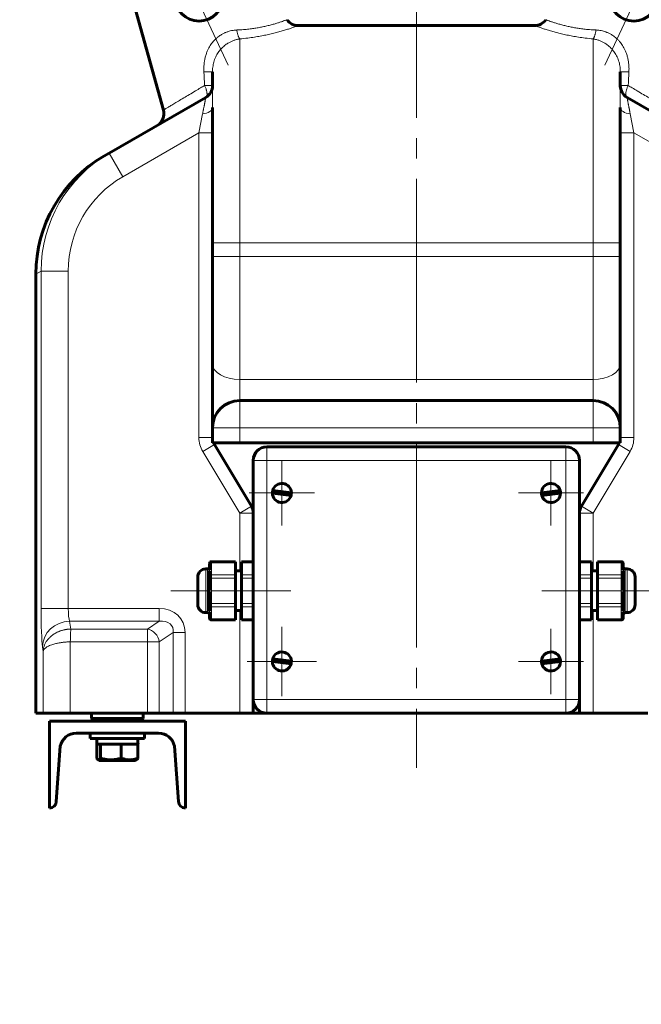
# Model space of a CAD drawing. Header units: millimetres. Extents: x 29 to 246, y -59 to 268.
# Tile 9 of 11: x 155 to 200, y 146 to 218. Entities that reach past the tile are written whole.
import ezdxf

# ---------------------------------------------------------------- set-up
doc = ezdxf.new("R2010")
doc.units = ezdxf.units.MM
for name, pattern in [('K5LT_AXLED', [19.5, 15, -1.5, 1.5, -1.5]), ('K5LT_BASIC', [0]), ('K5LT_THIN', [0])]:
    doc.linetypes.add(name, pattern=pattern)
doc.layers.add('Системный слой', color=7, linetype='Continuous')
doc.styles.add('KDIMTEXTSTYLE', font='GOST_AU.SHX', dxfattribs={"width": 0.96, "oblique": 15, "height": 5})
doc.dimstyles.new('KDIMSTYLE (0.20)', dxfattribs={"dimtxt": 5, "dimasz": 1, "dimexe": 2, "dimexo": 0, "dimgap": 1, "dimtad": 1, "dimlfac": 5, "dimtxsty": 'KDIMTEXTSTYLE', "dimsah": 1, "dimcen": 0, "dimdle": 1, "dimadec": 0, "dimazin": 0, "dimtfac": 0.667, "dimtmove": 0, "dimatfit": 3, "dimfxl": 1, "dimtvp": 1, "dimtolj": 1, "dimtzin": 0, "dimarcsym": 0})

# ---------------------------------------------------------------- blocks, each defined once
blk = doc.blocks.new('KDIMARROW_01')
at = {"layer": 'Системный слой'}
blk.add_hatch(color=0, dxfattribs=at).paths.add_polyline_path([(0, 0), (-4, 0.527), (-3.6, 0), (-4, -0.527)])
at = {"layer": 'Системный слой', "color": 0, "linetype": 'K5LT_THIN', "lineweight": 18}
for p, q in [((-3.6, 0), (-4, 0.527)), ((-4, 0.527), (0, 0)), ((0, 0), (-4, -0.527)), ((-4, -0.527), (-3.6, 0)), ((0, 0), (-1, 0))]:
    blk.add_line(p, q, dxfattribs=at)
blk = doc.blocks.new('U14')
at = {"layer": 'Системный слой', "color": 30, "linetype": 'K5LT_AXLED', "lineweight": 18, "true_color": 0xff8000}
for q in [(174.007, 185.987), (171.607, 183.587), (176.407, 183.587), (174.007, 181.187)]:
    blk.add_line((174.007, 183.587), q, dxfattribs=at)
blk = doc.blocks.new('U15')
at = {"layer": 'Системный слой', "color": 30, "linetype": 'K5LT_AXLED', "lineweight": 18, "true_color": 0xff8000}
for q in [(174.007, 173.587), (171.607, 171.187), (176.407, 171.187), (174.007, 168.787)]:
    blk.add_line((174.007, 171.187), q, dxfattribs=at)
blk = doc.blocks.new('U16')
at = {"layer": 'Системный слой', "color": 30, "linetype": 'K5LT_AXLED', "lineweight": 18, "true_color": 0xff8000}
for q in [(193.807, 173.587), (191.407, 171.187), (196.207, 171.187), (193.807, 168.787)]:
    blk.add_line((193.807, 171.187), q, dxfattribs=at)
blk = doc.blocks.new('U17')
at = {"layer": 'Системный слой', "color": 30, "linetype": 'K5LT_AXLED', "lineweight": 18, "true_color": 0xff8000}
for q in [(193.807, 185.987), (191.407, 183.587), (196.207, 183.587), (193.807, 181.187)]:
    blk.add_line((193.807, 183.587), q, dxfattribs=at)
blk = doc.blocks.new('U18')
at = {"layer": 'Системный слой', "color": 30, "linetype": 'K5LT_AXLED', "lineweight": 18, "true_color": 0xff8000}
for q in [(174.007, 173.746), (171.448, 171.187), (176.566, 171.187), (174.007, 168.628)]:
    blk.add_line((174.007, 171.187), q, dxfattribs=at)
blk = doc.blocks.new('U19')
at = {"layer": 'Системный слой', "color": 30, "linetype": 'K5LT_AXLED', "lineweight": 18, "true_color": 0xff8000}
for q in [(174.007, 185.962), (171.633, 183.587), (176.381, 183.587), (174.007, 181.213)]:
    blk.add_line((174.007, 183.587), q, dxfattribs=at)
blk = doc.blocks.new('U20')
at = {"layer": 'Системный слой', "color": 30, "linetype": 'K5LT_AXLED', "lineweight": 18, "true_color": 0xff8000}
for q in [(174.007, 185.962), (171.633, 183.587), (176.381, 183.587), (174.007, 181.213)]:
    blk.add_line((174.007, 183.587), q, dxfattribs=at)
blk = doc.blocks.new('U21')
at = {"layer": 'Системный слой', "color": 30, "linetype": 'K5LT_AXLED', "lineweight": 18, "true_color": 0xff8000}
for q in [(174.007, 173.562), (171.633, 171.187), (176.381, 171.187), (174.007, 168.813)]:
    blk.add_line((174.007, 171.187), q, dxfattribs=at)
blk = doc.blocks.new('U22')
at = {"layer": 'Системный слой', "color": 30, "linetype": 'K5LT_AXLED', "lineweight": 18, "true_color": 0xff8000}
for q in [(193.807, 185.962), (191.433, 183.587), (196.181, 183.587), (193.807, 181.213)]:
    blk.add_line((193.807, 183.587), q, dxfattribs=at)
blk = doc.blocks.new('U23')
at = {"layer": 'Системный слой', "color": 30, "linetype": 'K5LT_AXLED', "lineweight": 18, "true_color": 0xff8000}
for q in [(193.807, 185.962), (191.433, 183.587), (196.181, 183.587), (193.807, 181.213)]:
    blk.add_line((193.807, 183.587), q, dxfattribs=at)
blk = doc.blocks.new('U24')
at = {"layer": 'Системный слой', "color": 30, "linetype": 'K5LT_AXLED', "lineweight": 18, "true_color": 0xff8000}
for q in [(193.807, 173.562), (191.433, 171.187), (196.181, 171.187), (193.807, 168.813)]:
    blk.add_line((193.807, 171.187), q, dxfattribs=at)
blk = doc.blocks.new('U13')
at = {"layer": 'Системный слой', "color": 7, "linetype": 'K5LT_THIN', "lineweight": 18}
for p, q in [((172.907, 186.987), (172.907, 185.987)), ((194.907, 186.987), (194.907, 185.987)), ((171.907, 185.987), (172.907, 185.987)), ((194.907, 185.987), (172.907, 185.987)), ((172.907, 185.987), (172.907, 168.387)), ((194.907, 168.387), (194.907, 185.987)), ((195.907, 185.987), (194.907, 185.987)), ((171.907, 168.387), (172.907, 168.387)), ((172.907, 167.387), (172.907, 168.387)), ((172.907, 168.387), (194.907, 168.387)), ((195.907, 168.387), (194.907, 168.387)), ((194.907, 167.387), (194.907, 168.387))]:
    blk.add_line(p, q, dxfattribs=at)
at = {"layer": 'Системный слой', "color": 5, "linetype": 'K5LT_BASIC', "lineweight": 60, "true_color": 0x0000ff}
for p, q in [((194.907, 186.987), (172.907, 186.987)), ((171.907, 185.987), (171.907, 168.387)), ((195.907, 168.387), (195.907, 185.987)), ((173.307, 183.573), (174.682, 183.403)), ((174.707, 183.602), (173.332, 183.771)), ((193.107, 183.602), (194.482, 183.771)), ((194.507, 183.573), (193.132, 183.403)), ((171.907, 179.325), (171.907, 176.387)), ((195.907, 179.325), (195.907, 176.387)), ((171.907, 173.449), (171.907, 176.387)), ((195.907, 173.449), (195.907, 176.387)), ((173.307, 171.173), (174.682, 171.003)), ((174.707, 171.202), (173.332, 171.371)), ((193.107, 171.202), (194.482, 171.371)), ((194.507, 171.173), (193.132, 171.003)), ((171.707, 167.387), (196.107, 167.387)), ((195.907, 167.387), (171.907, 167.387)), ((172.907, 167.387), (194.907, 167.387))]:
    blk.add_line(p, q, dxfattribs=at)
for centre, radius, start, end in [((172.907, 185.987), 1, 90, 180), ((194.907, 185.987), 1, 0, 90), ((174.007, 183.587), 0.7, 82.9856, 164.77239), ((174.007, 183.587), 0.7, 1.19882, 82.9856), ((193.807, 183.587), 0.7, 97.0144, 178.80118), ((193.807, 183.587), 0.7, 15.22761, 97.0144), ((174.007, 183.587), 0.7, 164.77239, 181.19882), ((174.007, 183.587), 0.7, 181.19882, 344.77239), ((174.007, 183.587), 0.7, 344.77239, 1.19882), ((193.807, 183.587), 0.7, 178.80118, 195.22761), ((193.807, 183.587), 0.7, 195.22761, 358.80118), ((193.807, 183.587), 0.7, 358.80118, 15.22761), ((174.007, 171.187), 0.7, 82.9856, 164.77239), ((174.007, 171.187), 0.7, 1.19882, 82.9856), ((193.807, 171.187), 0.7, 97.0144, 178.80118), ((193.807, 171.187), 0.7, 15.22761, 97.0144), ((174.007, 171.187), 0.7, 164.77239, 181.19882), ((174.007, 171.187), 0.7, 181.19882, 344.77239), ((174.007, 171.187), 0.7, 344.77239, 1.19882), ((193.807, 171.187), 0.7, 178.80118, 195.22761), ((193.807, 171.187), 0.7, 195.22761, 358.80118), ((193.807, 171.187), 0.7, 358.80118, 15.22761), ((172.907, 168.387), 1, 180, 270), ((194.907, 168.387), 1, 270, 0)]:
    blk.add_arc(centre, radius, start, end, dxfattribs=at)
at = {"layer": 'Системный слой'}
for name in ['U14', 'U19', 'U20', 'U17', 'U22', 'U23', 'U18', 'U15', 'U21', 'U16', 'U24']:
    blk.add_blockref(name, (0, 0), dxfattribs=at)

msp = doc.modelspace()

# ---------------------------------------------------------------- linework, layer by layer
at = {"layer": 'Системный слой', "color": 30, "linetype": 'K5LT_AXLED', "lineweight": 18, "true_color": 0xff8000}
for p, q in [((156.2221, 244.7373), (170.049, 215.0854)), ((211.5917, 244.7373), (197.7648, 215.0854)), ((183.9069, 226.21), (183.9069, 163.3653)), ((165.8409, 176.3873), (174.6713, 176.3873)), ((201.973, 176.3873), (193.1426, 176.3873))]:
    msp.add_line(p, q, dxfattribs=at)
at = {"layer": 'Системный слой', "color": 5, "linetype": 'K5LT_BASIC', "lineweight": 60, "true_color": 0x0000ff}
for p, q in [((165.298, 211.7712), (162.6294, 221.3284)), ((175.2154, 217.9873), (192.5984, 217.9873)), ((168.9069, 213.464), (168.9069, 214.5824)), ((198.9069, 213.464), (198.9069, 214.5824)), ((168.9069, 213.464), (168.9069, 213.5646)), ((161.3032, 208.5973), (168.4069, 212.6986)), ((206.5106, 208.5973), (199.4069, 212.6986)), ((168.9069, 201.9873), (168.9069, 211.9483)), ((198.9069, 201.9873), (198.9069, 211.9483)), ((198.9069, 210.1005), (198.9069, 211.9483)), ((160.9207, 208.3764), (161.3032, 208.5973)), ((168.9069, 200.9873), (168.9069, 201.9873)), ((198.9069, 200.9873), (198.9069, 201.9873)), ((168.9069, 200.9873), (168.9069, 193.0814)), ((198.9069, 200.9873), (198.9069, 193.0814)), ((155.9069, 167.3873), (155.9069, 199.7003)), ((168.9069, 193.0814), (168.9069, 188.3873)), ((198.9069, 193.0814), (198.9069, 188.3873)), ((170.9069, 190.3873), (196.9069, 190.3873)), ((168.9069, 187.6643), (168.9069, 188.3873)), ((198.9069, 187.6643), (198.9069, 188.3873)), ((168.9069, 187.6643), (168.9069, 187.2873)), ((168.9069, 187.2873), (170.9069, 187.2873)), ((169.0494, 187.1498), (171.7644, 182.6248)), ((196.9069, 187.2873), (170.9069, 187.2873)), ((198.7644, 187.1498), (196.0494, 182.6248)), ((198.9069, 187.2873), (196.9069, 187.2873)), ((198.9069, 187.6643), (198.9069, 187.2873)), ((168.6949, 178.3665), (168.6949, 178.3861)), ((168.6949, 177.9384), (168.6949, 178.3665)), ((170.5929, 178.5321), (168.8409, 178.5321)), ((170.5929, 178.493), (170.5929, 178.5321)), ((170.5929, 177.5666), (170.5929, 178.493)), ((171.9069, 178.5321), (171.0309, 178.5321)), ((171.0309, 178.493), (171.0309, 178.5321)), ((171.0309, 177.5666), (171.0309, 178.493)), ((195.9069, 178.5321), (196.7829, 178.5321)), ((196.7829, 178.493), (196.7829, 178.5321)), ((196.7829, 177.5666), (196.7829, 178.493)), ((197.2209, 178.5321), (198.9729, 178.5321)), ((197.2209, 178.493), (197.2209, 178.5321)), ((197.2209, 177.5666), (197.2209, 178.493)), ((199.1189, 178.3665), (199.1189, 178.3861)), ((199.1189, 177.9384), (199.1189, 178.3665)), ((168.5489, 177.9933), (168.4029, 177.9933)), ((168.6949, 177.4401), (168.6949, 177.8683)), ((171.0309, 177.8473), (170.5929, 177.8473)), ((170.5929, 177.3137), (170.5929, 177.5666)), ((171.0309, 177.3137), (171.0309, 177.5666)), ((196.7829, 177.8473), (197.2209, 177.8473)), ((196.7829, 177.3137), (196.7829, 177.5666)), ((197.2209, 177.3137), (197.2209, 177.5666)), ((199.1189, 177.4401), (199.1189, 177.8683)), ((199.2649, 177.9933), (199.4109, 177.9933)), ((167.8189, 176.3873), (167.8189, 177.4093)), ((168.6949, 177.3137), (168.6949, 177.4401)), ((168.6949, 176.4574), (168.6949, 177.3137)), ((170.5929, 175.4609), (170.5929, 177.3137)), ((171.0309, 175.4609), (171.0309, 177.3137)), ((196.7829, 175.4609), (196.7829, 177.3137)), ((197.2209, 175.4609), (197.2209, 177.3137)), ((199.1189, 177.3137), (199.1189, 177.4401)), ((199.1189, 176.4574), (199.1189, 177.3137)), ((199.9949, 176.3873), (199.9949, 177.4093)), ((167.8189, 175.3653), (167.8189, 176.3873)), ((168.6949, 175.4609), (168.6949, 176.3171)), ((199.1189, 175.4609), (199.1189, 176.3171)), ((199.9949, 175.3653), (199.9949, 176.3873)), ((168.6949, 175.3344), (168.6949, 175.4609)), ((170.5929, 175.208), (170.5929, 175.4609)), ((171.0309, 175.208), (171.0309, 175.4609)), ((196.7829, 175.208), (196.7829, 175.4609)), ((197.2209, 175.208), (197.2209, 175.4609)), ((199.1189, 175.3344), (199.1189, 175.4609)), ((168.5489, 174.7813), (168.4029, 174.7813)), ((168.6949, 174.9063), (168.6949, 175.3344)), ((168.6949, 174.408), (168.6949, 174.8361)), ((170.5929, 174.2816), (170.5929, 175.208)), ((171.0309, 174.9273), (170.5929, 174.9273)), ((171.0309, 174.2816), (171.0309, 175.208)), ((196.7829, 174.2816), (196.7829, 175.208)), ((196.7829, 174.9273), (197.2209, 174.9273)), ((197.2209, 174.2816), (197.2209, 175.208)), ((199.1189, 174.9063), (199.1189, 175.3344)), ((199.1189, 174.408), (199.1189, 174.8361)), ((199.2649, 174.7813), (199.4109, 174.7813)), ((168.6949, 174.3884), (168.6949, 174.408)), ((170.5929, 174.2424), (168.8409, 174.2424)), ((170.5929, 174.2424), (170.5929, 174.2816)), ((171.0309, 174.2424), (171.0309, 174.2816)), ((171.9069, 174.2424), (171.0309, 174.2424)), ((195.9069, 174.2424), (196.7829, 174.2424)), ((196.7829, 174.2424), (196.7829, 174.2816)), ((197.2209, 174.2424), (197.2209, 174.2816)), ((197.2209, 174.2424), (198.9729, 174.2424)), ((199.1189, 174.3884), (199.1189, 174.408)), ((171.9069, 168.5873), (171.9069, 167.3873)), ((195.9069, 168.5873), (195.9069, 167.3873)), ((156.447, 167.3873), (155.9069, 167.3873)), ((156.447, 167.3873), (158.4442, 167.3873)), ((156.9069, 166.7873), (156.9069, 160.3873)), ((166.9069, 166.7873), (156.9069, 166.7873)), ((158.4442, 167.3873), (164.1157, 167.3873)), ((160.0069, 167.3873), (160.0069, 166.9873)), ((160.0069, 166.9873), (160.2069, 166.7873)), ((163.8069, 166.9873), (160.0069, 166.9873)), ((163.6069, 166.7873), (160.2069, 166.7873)), ((163.8069, 166.9873), (163.6069, 166.7873)), ((163.8069, 167.3873), (163.8069, 166.9873)), ((164.1157, 167.3873), (164.9919, 167.3873)), ((164.9919, 167.3873), (166.017, 167.3873)), ((166.017, 167.3873), (166.8932, 167.3873)), ((166.8932, 167.3873), (170.9069, 167.3873)), ((166.9069, 160.3873), (166.9069, 166.7873)), ((170.9069, 167.3873), (171.9069, 167.3873)), ((195.9069, 167.3873), (171.9069, 167.3873)), ((196.9069, 167.3873), (195.9069, 167.3873)), ((200.9207, 167.3873), (196.9069, 167.3873)), ((158.8797, 165.9073), (164.9342, 165.9073)), ((159.7069, 165.9073), (164.1069, 165.9073)), ((159.9069, 165.9073), (163.9069, 165.9073)), ((159.9069, 165.5073), (159.9069, 165.9073)), ((161.9069, 165.9073), (159.9069, 165.9073)), ((159.9069, 165.5073), (163.9069, 165.5073)), ((160.3869, 165.1073), (160.3869, 165.5073)), ((163.9069, 165.9073), (161.9069, 165.9073)), ((163.9069, 165.5073), (163.9069, 165.9073)), ((157.4069, 160.8873), (157.7069, 164.9616)), ((160.3869, 165.1073), (160.6278, 165.1073)), ((160.39, 165.1073), (160.39, 164.0727)), ((160.6645, 165.1073), (160.6278, 165.1073)), ((160.6645, 165.1073), (160.6645, 164.0727)), ((160.8675, 165.1073), (160.6645, 165.1073)), ((160.8675, 165.1073), (161.9784, 165.1073)), ((162.1814, 165.1073), (161.9784, 165.1073)), ((162.1814, 165.1073), (162.1814, 164.0727)), ((162.3477, 165.1073), (162.1814, 165.1073)), ((162.3477, 165.1073), (163.2576, 165.1073)), ((163.4238, 165.1073), (163.2576, 165.1073)), ((163.4238, 165.1073), (163.4238, 164.0727)), ((163.4238, 165.1073), (163.425, 165.1073)), ((166.1069, 164.9616), (166.4069, 160.8873)), ((160.4863, 163.9596), (160.5769, 163.9073)), ((160.5769, 163.9073), (163.2369, 163.9073)), ((163.3276, 163.9596), (163.2369, 163.9073))]:
    msp.add_line(p, q, dxfattribs=at)
at = {"layer": 'Системный слой', "color": 7, "linetype": 'K5LT_THIN', "lineweight": 18}
for p, q in [((170.9069, 201.9873), (170.9069, 217.0071)), ((196.9069, 201.9873), (196.9069, 217.0071)), ((168.3924, 212.6231), (168.4069, 212.6986)), ((199.4215, 212.6231), (199.4069, 212.6986)), ((167.9069, 210.1005), (168.1736, 211.4864)), ((199.9069, 210.1005), (199.6402, 211.4864)), ((162.3032, 206.8652), (167.9069, 210.1005)), ((167.9069, 187.6643), (167.9069, 210.1005)), ((168.9069, 210.1005), (167.9069, 210.1005)), ((198.9069, 210.1005), (199.9069, 210.1005)), ((205.5106, 206.8652), (199.9069, 210.1005)), ((199.9069, 187.6643), (199.9069, 210.1005)), ((161.3032, 208.5973), (162.3032, 206.8652)), ((170.9069, 201.9873), (168.9069, 201.9873)), ((196.9069, 201.9873), (170.9069, 201.9873)), ((170.9069, 200.9873), (170.9069, 201.9873)), ((196.9069, 201.9873), (198.9069, 201.9873)), ((196.9069, 200.9873), (196.9069, 201.9873)), ((170.9069, 200.9873), (168.9069, 200.9873)), ((196.9069, 200.9873), (170.9069, 200.9873)), ((170.9069, 200.9873), (170.9069, 191.952)), ((196.9069, 200.9873), (196.9069, 191.952)), ((196.9069, 200.9873), (198.9069, 200.9873)), ((155.9069, 199.7003), (156.295, 199.9244)), ((156.295, 199.9244), (156.295, 175.0875)), ((158.2923, 199.9244), (156.295, 199.9244)), ((158.2923, 199.9244), (158.2923, 175.0875)), ((170.9069, 191.952), (196.9069, 191.952)), ((170.9069, 191.952), (170.9069, 190.3873)), ((196.9069, 191.952), (196.9069, 190.3873)), ((170.9069, 188.3873), (170.9069, 190.3873)), ((196.9069, 188.3873), (196.9069, 190.3873)), ((168.9069, 188.3873), (170.9069, 188.3873)), ((170.9069, 188.3873), (196.9069, 188.3873)), ((170.9069, 187.2873), (170.9069, 188.3873)), ((196.9069, 187.2873), (196.9069, 188.3873)), ((198.9069, 188.3873), (196.9069, 188.3873)), ((167.9069, 187.6643), (168.9069, 187.6643)), ((168.1919, 186.6353), (169.0494, 187.1498)), ((199.6219, 186.6353), (198.7644, 187.1498)), ((199.9069, 187.6643), (198.9069, 187.6643)), ((168.1919, 186.6353), (170.9069, 182.1103)), ((199.6219, 186.6353), (196.9069, 182.1103)), ((171.7644, 182.6248), (170.9069, 182.1103)), ((196.0494, 182.6248), (196.9069, 182.1103)), ((170.9069, 182.1103), (171.9069, 182.1103)), ((170.9069, 182.1103), (170.9069, 177.8473)), ((196.9069, 182.1103), (195.9069, 182.1103)), ((196.9069, 182.1103), (196.9069, 177.8473)), ((168.8409, 178.493), (168.8409, 178.5321)), ((170.5929, 178.493), (168.8409, 178.493)), ((168.8409, 177.5666), (168.8409, 178.493)), ((171.9069, 178.493), (171.0309, 178.493)), ((195.9069, 178.493), (196.7829, 178.493)), ((197.2209, 178.493), (198.9729, 178.493)), ((198.9729, 178.493), (198.9729, 178.5321)), ((198.9729, 177.5666), (198.9729, 178.493)), ((168.4029, 176.3873), (168.4029, 177.9933)), ((168.5489, 177.8091), (168.5489, 177.9933)), ((168.5489, 177.7449), (168.5489, 177.8091)), ((168.5489, 176.4516), (168.5489, 177.7449)), ((168.6949, 177.8683), (168.6949, 177.9384)), ((170.5929, 177.5666), (168.8409, 177.5666)), ((168.8409, 177.3137), (168.8409, 177.5666)), ((171.9069, 177.5666), (171.0309, 177.5666)), ((195.9069, 177.5666), (196.7829, 177.5666)), ((197.2209, 177.5666), (198.9729, 177.5666)), ((198.9729, 177.3137), (198.9729, 177.5666)), ((199.1189, 177.8683), (199.1189, 177.9384)), ((199.2649, 177.8091), (199.2649, 177.9933)), ((199.2649, 177.7449), (199.2649, 177.8091)), ((199.2649, 176.4516), (199.2649, 177.7449)), ((199.4109, 176.3873), (199.4109, 177.9933)), ((168.8409, 177.3137), (168.6949, 177.3137)), ((170.5929, 177.3137), (168.8409, 177.3137)), ((168.8409, 175.4609), (168.8409, 177.3137)), ((171.9069, 177.3137), (171.0309, 177.3137)), ((195.9069, 177.3137), (196.7829, 177.3137)), ((197.2209, 177.3137), (198.9729, 177.3137)), ((198.9729, 177.3137), (199.1189, 177.3137)), ((198.9729, 175.4609), (198.9729, 177.3137)), ((168.4029, 174.7813), (168.4029, 176.3873)), ((168.5489, 176.3873), (168.5489, 176.4516)), ((168.5489, 176.323), (168.5489, 176.3873)), ((168.5489, 175.0297), (168.5489, 176.323)), ((168.6949, 176.3171), (168.6949, 176.4574)), ((199.1189, 176.3171), (199.1189, 176.4574)), ((199.2649, 176.3873), (199.2649, 176.4516)), ((199.2649, 176.323), (199.2649, 176.3873)), ((199.2649, 175.0297), (199.2649, 176.323)), ((199.4109, 174.7813), (199.4109, 176.3873)), ((168.8409, 175.4609), (168.6949, 175.4609)), ((170.5929, 175.4609), (168.8409, 175.4609)), ((168.8409, 175.208), (168.8409, 175.4609)), ((171.9069, 175.4609), (171.0309, 175.4609)), ((195.9069, 175.4609), (196.7829, 175.4609)), ((197.2209, 175.4609), (198.9729, 175.4609)), ((198.9729, 175.208), (198.9729, 175.4609)), ((198.9729, 175.4609), (199.1189, 175.4609)), ((156.295, 175.0875), (158.2923, 175.0875)), ((158.2923, 175.0875), (164.9869, 175.0875)), ((164.9869, 174.1478), (164.9869, 175.0875)), ((168.5489, 174.9654), (168.5489, 175.0297)), ((168.5489, 174.7813), (168.5489, 174.9654)), ((168.6949, 174.8361), (168.6949, 174.9063)), ((170.5929, 175.208), (168.8409, 175.208)), ((168.8409, 174.2816), (168.8409, 175.208)), ((170.9069, 174.9273), (170.9069, 167.3873)), ((171.9069, 175.208), (171.0309, 175.208)), ((195.9069, 175.208), (196.7829, 175.208)), ((196.9069, 174.9273), (196.9069, 167.3873)), ((197.2209, 175.208), (198.9729, 175.208)), ((198.9729, 174.2816), (198.9729, 175.208)), ((199.1189, 174.8361), (199.1189, 174.9063)), ((199.2649, 174.9654), (199.2649, 175.0297)), ((199.2649, 174.7813), (199.2649, 174.9654)), ((158.3957, 174.1478), (158.4787, 173.5712)), ((158.3957, 174.1478), (164.9869, 174.1478)), ((164.1157, 173.5712), (164.9869, 174.1478)), ((170.5929, 174.2816), (168.8409, 174.2816)), ((168.8409, 174.2424), (168.8409, 174.2816)), ((171.9069, 174.2816), (171.0309, 174.2816)), ((195.9069, 174.2816), (196.7829, 174.2816)), ((197.2209, 174.2816), (198.9729, 174.2816)), ((198.9729, 174.2424), (198.9729, 174.2816)), ((158.4787, 173.5712), (164.1157, 173.5712)), ((164.1157, 172.6316), (164.1157, 173.5712)), ((164.9919, 172.6316), (166.017, 173.3099)), ((166.8932, 173.3099), (166.017, 173.3099)), ((166.017, 173.3099), (166.017, 167.3873)), ((166.8932, 173.3099), (166.8932, 167.3873)), ((158.4442, 172.6316), (158.4442, 167.3873)), ((158.4442, 172.6316), (164.1157, 172.6316)), ((164.1157, 172.6316), (164.1157, 167.3873)), ((164.1157, 172.6316), (164.9919, 172.6316)), ((164.9919, 172.6316), (164.9919, 167.3873)), ((156.3984, 172.2684), (156.447, 171.9313)), ((156.447, 171.9313), (156.447, 167.3873))]:
    msp.add_line(p, q, dxfattribs=at)
at = {"layer": 'Системный слой', "color": 5, "linetype": 'K5LT_BASIC', "lineweight": 60, "true_color": 0x0000ff}
for centre in [(167.914, 220.1257), (199.8999, 220.1257)]:
    msp.add_circle(centre, 1.8, dxfattribs=at)
for centre, radius, start, end in [((175.2154, 218.9873), 1, 214.399137, 270), ((175.2154, 218.9873), 1, 214.399137, 270), ((175.2154, 218.9873), 1, 214.399137, 270), ((192.5984, 218.9873), 1, 270, 325.600863), ((192.5984, 218.9873), 1, 270, 325.600863), ((192.5984, 218.9873), 1, 270, 325.600863), ((167.9069, 213.5646), 1, 300, 0), ((167.9069, 213.5646), 1, 300.000275, 359.999725), ((199.9069, 213.5646), 1, 180.000275, 239.999725), ((199.9069, 213.5646), 1, 180, 240), ((167.9069, 213.5646), 1, 300, 300.020407), ((199.9069, 213.5646), 1, 239.978356, 239.999725), ((164.3349, 211.5023), 1, 300.000289, 15.601148), ((170.9069, 188.3873), 2, 90, 180), ((196.9069, 188.3873), 2, 0, 90), ((169.9069, 187.6643), 1, 202.146987, 210.963757), ((197.9069, 187.6643), 1, 329.036243, 337.853013), ((170.9069, 182.1103), 1, 0, 30.963757), ((196.9069, 182.1103), 1, 149.036243, 180), ((168.8409, 178.3861), 0.146, 90, 180), ((198.9729, 178.3861), 0.146, 0, 90), ((168.4029, 177.4093), 0.584, 90, 180), ((168.5489, 178.1393), 0.146, 270, 0), ((199.2649, 178.1393), 0.146, 180, 270), ((199.4109, 177.4093), 0.584, 0, 90), ((168.4029, 175.3653), 0.584, 180, 270), ((168.5489, 174.6353), 0.146, 0, 90), ((199.2649, 174.6353), 0.146, 90, 180), ((199.4109, 175.3653), 0.584, 270, 0), ((168.8409, 174.3884), 0.146, 180, 270), ((198.9729, 174.3884), 0.146, 270, 0), ((158.8797, 164.7073), 1.2, 90, 167.76423), ((164.9342, 164.7073), 1.2, 12.23577, 90), ((156.9069, 160.8873), 0.5, 270, 0), ((166.9069, 160.8873), 0.5, 180, 270)]:
    msp.add_arc(centre, radius, start, end, dxfattribs=at)
at = {"layer": 'Системный слой', "color": 7, "linetype": 'K5LT_THIN', "lineweight": 18}
for centre, start, end in [((169.9069, 187.6643), 180, 210.963757), ((197.9069, 187.6643), 329.036243, 0)]:
    msp.add_arc(centre, 2, start, end, dxfattribs=at)
for centre, major_axis, ratio, start_param, end_param in [((167.9069, 213.5646), (-1, 0), 0.0158578, 3.1415927, 4.2818825), ((167.9069, 213.464), (1, 0), 0.9618256, 5.2193, 6.2831853), ((199.9069, 213.5646), (-1, 0), 0.0158578, 5.1428954, 6.2831853), ((199.9069, 213.464), (-1, 0), 0.9618256, 0, 1.0638853), ((167.9069, 211.9483), (1, 0), 0.4793076, 4.9823613, 6.2831853), ((199.9069, 211.9483), (-1, 0), 0.4793076, 0, 1.300824), ((166.3032, 199.937), (8.6698, 5.0055), 0.9989029, 1.5707963, 2.6187849), ((166.3032, 199.937), (6.9409, 4.0073), 0.998174, 1.5707963, 2.6187849), ((170.9069, 193.0814), (-2, 0), 0.5647059, 0, 1.5707963), ((196.9069, 193.0814), (2, 0), 0.5647059, 4.712389, 6.2831853), ((168.8409, 178.3665), (-0.146, 0), 0.8660254, 4.712389, 6.2831853), ((198.9729, 178.3665), (-0.146, 0), 0.8660254, 3.1415927, 4.712389), ((168.5489, 177.9384), (0.146, 0), 0.8853469, 4.712389, 6.2831853), ((168.5489, 177.8683), (0.146, 0), 0.8453155, 4.712389, 6.2831853), ((168.8409, 177.4401), (-0.146, 0), 0.8660254, 4.712389, 6.2831853), ((198.9729, 177.4401), (-0.146, 0), 0.8660254, 3.1415927, 4.712389), ((199.2649, 177.9384), (-0.146, 0), 0.8853469, 0, 1.5707963), ((199.2649, 177.8683), (-0.146, 0), 0.8453155, 0, 1.5707963), ((168.5489, 176.4574), (0.146, 0), 0.0400314, 4.712389, 6.2831853), ((168.5489, 176.3171), (0.146, 0), 0.0400314, 0, 1.5707963), ((199.2649, 176.4574), (-0.146, 0), 0.0400314, 0, 1.5707963), ((199.2649, 176.3171), (-0.146, 0), 0.0400314, 4.712389, 6.2831853), ((156.4522, 175.0875), (0, 3), 0.0524078, 1.5707963, 2.7925268), ((158.4495, 175.0875), (0, 1), 0.1572233, 1.5707963, 2.7925268), ((164.6107, 172.9591), (1.9979, 1.3222), 0.8347913, 5.7784746, 7.1836894), ((168.5489, 174.9063), (0.146, 0), 0.8453155, 0, 1.5707963), ((168.5489, 174.8361), (0.146, 0), 0.8853469, 0, 1.5707963), ((168.8409, 175.3344), (0.146, 0), 0.8660254, 3.1415927, 4.712389), ((198.9729, 175.3344), (0.146, 0), 0.8660254, 4.712389, 6.2831853), ((199.2649, 174.9063), (-0.146, 0), 0.8453155, 4.712389, 6.2831853), ((199.2649, 174.8361), (-0.146, 0), 0.8853469, 4.712389, 6.2831853), ((158.3957, 172.2684), (-1.9796, -0.285), 0.9385552, 4.578061, 6.1309564), ((164.6107, 172.9591), (1.3018, 0.8615), 0.640608, 5.7784746, 7.1836894), ((168.8409, 174.408), (0.146, 0), 0.8660254, 3.1415927, 4.712389), ((198.9729, 174.408), (0.146, 0), 0.8660254, 4.712389, 6.2831853), ((164.1157, 172.6316), (-0.5519, 0.8339), 0.8347913, 4.2076783, 5.6128931)]:
    msp.add_ellipse(centre, major_axis=major_axis, ratio=ratio, start_param=start_param, end_param=end_param, dxfattribs=at)
at = {"layer": 'Системный слой', "color": 5, "linetype": 'K5LT_BASIC', "lineweight": 60, "true_color": 0x0000ff}
for centre, major_axis, ratio, start_param, end_param in [((165.9207, 199.7161), (8.6761, 5.0091), 0.998174, 1.5707963, 2.6187849), ((161.9069, 164.8979), (0, 4.1762), 0.3639702, 4.7625355, 4.8588189), ((161.9069, 165.7166), (0, 4.1762), 0.3639702, 4.614215, 4.6622424)]:
    msp.add_ellipse(centre, major_axis=major_axis, ratio=ratio, start_param=start_param, end_param=end_param, dxfattribs=at)
at = {"layer": 'Системный слой', "color": 7, "linetype": 'K5LT_THIN', "lineweight": 18}
for points, knots in [([(170.6888, 217.664), (170.8537, 217.67), (171.1584, 217.6887), (171.5733, 217.7292), (171.9381, 217.7771), (172.2754, 217.8317), (172.6028, 217.8947), (172.9206, 217.9655), (173.2275, 218.0431), (173.5131, 218.1236), (173.7658, 218.2017), (173.9764, 218.2717), (174.1434, 218.3304), (174.2665, 218.3754), (174.3444, 218.4048), (174.383, 218.4195), (174.3903, 218.4223), (174.3903, 218.4223)], [0, 0, 0, 0, 1.3811485, 2.5854107, 3.6498719, 4.7277388, 5.8357712, 6.9981442, 8.2288934, 9.5454098, 10.8771065, 12.199923, 13.5008229, 14.7865563, 16.033199, 17.1034882, 18, 18, 18, 18]), ([(197.125, 217.664), (196.9601, 217.67), (196.6555, 217.6887), (196.2405, 217.7292), (195.8757, 217.7771), (195.5384, 217.8317), (195.2111, 217.8947), (194.8933, 217.9655), (194.5863, 218.0431), (194.3008, 218.1236), (194.0481, 218.2017), (193.8374, 218.2717), (193.6705, 218.3304), (193.5474, 218.3754), (193.4694, 218.4048), (193.4309, 218.4195), (193.4236, 218.4223), (193.4235, 218.4223)], [0, 0, 0, 0, 1.3811485, 2.5854107, 3.6498719, 4.7277388, 5.8357712, 6.9981442, 8.2288934, 9.5454098, 10.8771065, 12.199923, 13.5008229, 14.7865563, 16.033199, 17.1034882, 18, 18, 18, 18]), ([(168.2731, 214.573), (168.2676, 214.6772), (168.2647, 214.8735), (168.2819, 215.1535), (168.3172, 215.4145), (168.3721, 215.6713), (168.4474, 215.9197), (168.5382, 216.1471), (168.6345, 216.3415), (168.7353, 216.5124), (168.843, 216.6688), (168.9659, 216.8225), (169.1034, 216.9694), (169.2472, 217.1), (169.3832, 217.2061), (169.5037, 217.2882), (169.6113, 217.3533), (169.709, 217.4061), (169.8017, 217.451), (169.8903, 217.4896), (169.981, 217.5249), (170.0872, 217.5611), (170.2322, 217.6025), (170.4014, 217.6372), (170.5616, 217.657), (170.6537, 217.6625), (170.6888, 217.664)], [0, 0, 0, 0, 1.8821233, 3.5284582, 5.0383572, 6.6138269, 8.2548671, 9.7244942, 11.05649, 12.2096384, 13.3589934, 14.551534, 15.8425944, 17.0925219, 18.1737943, 19.0722933, 19.8355185, 20.5440134, 21.1733256, 21.7843488, 22.3770827, 23.0301477, 23.9233238, 25.2429323, 26.3304722, 27, 27, 27, 27]), ([(170.6888, 217.664), (170.696, 217.6204), (170.7108, 217.5406), (170.7347, 217.4338), (170.759, 217.3417), (170.7845, 217.2586), (170.8118, 217.1827), (170.841, 217.1149), (170.8684, 217.0627), (170.8907, 217.0282), (170.9025, 217.0126), (170.9069, 217.0071)], [0, 0, 0, 0, 1.7389714, 3.2560634, 4.6095341, 5.9982287, 7.4281114, 8.8394485, 10.3210913, 11.3741166, 12, 12, 12, 12]), ([(170.9069, 217.0071), (171.1069, 217.0249), (171.4756, 217.0655), (171.98, 217.1368), (172.4255, 217.2128), (172.8393, 217.2946), (173.2349, 217.3832), (173.6104, 217.4771), (173.9628, 217.5738), (174.2853, 217.6698), (174.5683, 217.76), (174.7993, 217.8378), (174.9676, 217.8969), (175.0747, 217.9354), (175.1356, 217.9577), (175.1704, 217.9705), (175.1919, 217.9785), (175.2059, 217.9837), (175.2138, 217.9867), (175.2154, 217.9873), (175.2154, 217.9873)], [0, 0, 0, 0, 1.6900632, 3.1620691, 4.4842547, 5.8307533, 7.2155353, 8.6206829, 10.0867843, 11.6246058, 13.1844063, 14.7570251, 16.2404333, 17.4535038, 18.3398056, 18.9617466, 19.4998756, 20.0277632, 20.5278047, 21, 21, 21, 21]), ([(196.9069, 217.0071), (196.707, 217.0249), (196.3383, 217.0655), (195.8339, 217.1368), (195.3884, 217.2128), (194.9746, 217.2946), (194.579, 217.3832), (194.2035, 217.4771), (193.8511, 217.5738), (193.5286, 217.6698), (193.2455, 217.76), (193.0145, 217.8378), (192.8463, 217.8969), (192.7392, 217.9354), (192.6782, 217.9577), (192.6435, 217.9705), (192.6219, 217.9785), (192.6079, 217.9837), (192.6001, 217.9867), (192.5984, 217.9873), (192.5984, 217.9873)], [0, 0, 0, 0, 1.6900632, 3.1620691, 4.4842547, 5.8307533, 7.2155353, 8.6206829, 10.0867843, 11.6246058, 13.1844063, 14.7570251, 16.2404333, 17.4535038, 18.3398056, 18.9617466, 19.4998756, 20.0277632, 20.5278047, 21, 21, 21, 21]), ([(197.125, 217.664), (197.1178, 217.6204), (197.1031, 217.5406), (197.0792, 217.4338), (197.0549, 217.3417), (197.0294, 217.2586), (197.002, 217.1827), (196.9729, 217.1149), (196.9455, 217.0627), (196.9232, 217.0282), (196.9114, 217.0126), (196.9069, 217.0071)], [0, 0, 0, 0, 1.7389714, 3.2560634, 4.6095341, 5.9982287, 7.4281114, 8.8394485, 10.3210913, 11.3741166, 12, 12, 12, 12]), ([(199.5407, 214.573), (199.5463, 214.6772), (199.5492, 214.8735), (199.532, 215.1535), (199.4966, 215.4145), (199.4417, 215.6713), (199.3664, 215.9197), (199.2757, 216.1471), (199.1794, 216.3415), (199.0785, 216.5124), (198.9709, 216.6688), (198.848, 216.8225), (198.7105, 216.9694), (198.5667, 217.1), (198.4307, 217.2061), (198.3102, 217.2882), (198.2026, 217.3533), (198.1049, 217.4061), (198.0122, 217.451), (197.9235, 217.4896), (197.8329, 217.5249), (197.7267, 217.5611), (197.5817, 217.6025), (197.4125, 217.6372), (197.2523, 217.657), (197.1602, 217.6625), (197.125, 217.664)], [0, 0, 0, 0, 1.8821233, 3.5284582, 5.0383572, 6.6138269, 8.2548671, 9.7244942, 11.05649, 12.2096384, 13.3589934, 14.551534, 15.8425944, 17.0925219, 18.1737943, 19.0722933, 19.8355185, 20.5440134, 21.1733256, 21.7843488, 22.3770827, 23.0301477, 23.9233238, 25.2429323, 26.3304722, 27, 27, 27, 27]), ([(168.9069, 214.5824), (168.9069, 214.6617), (168.9128, 214.8106), (168.9383, 215.0215), (168.9766, 215.2145), (169.0291, 215.4027), (169.0974, 215.5876), (169.1807, 215.7659), (169.2726, 215.9267), (169.3722, 216.0734), (169.4796, 216.2095), (169.5991, 216.3398), (169.728, 216.4607), (169.8564, 216.5646), (169.9786, 216.6508), (170.0904, 216.7203), (170.1953, 216.7782), (170.2947, 216.8269), (170.3931, 216.8695), (170.4947, 216.908), (170.6047, 216.9436), (170.7158, 216.9728), (170.8182, 216.9938), (170.8798, 217.0034), (170.9069, 217.0071)], [0, 0, 0, 0, 1.7697049, 3.314082, 4.7086265, 6.1174906, 7.6120624, 9.0241975, 10.4060834, 11.6262696, 12.8542253, 14.1329139, 15.4178047, 16.6356465, 17.6706873, 18.6275202, 19.4702482, 20.2616065, 21.0328186, 21.8162127, 22.6487697, 23.5898058, 24.3795291, 25, 25, 25, 25]), ([(198.9069, 214.5824), (198.9069, 214.6617), (198.901, 214.8106), (198.8756, 215.0215), (198.8372, 215.2145), (198.7848, 215.4027), (198.7165, 215.5876), (198.6331, 215.7659), (198.5412, 215.9267), (198.4417, 216.0734), (198.3343, 216.2095), (198.2147, 216.3398), (198.0859, 216.4607), (197.9575, 216.5646), (197.8353, 216.6508), (197.7235, 216.7203), (197.6186, 216.7782), (197.5192, 216.8269), (197.4207, 216.8695), (197.3192, 216.908), (197.2092, 216.9436), (197.0981, 216.9728), (196.9956, 216.9938), (196.934, 217.0034), (196.9069, 217.0071)], [0, 0, 0, 0, 1.7697049, 3.314082, 4.7086265, 6.1174906, 7.6120624, 9.0241975, 10.4060834, 11.6262696, 12.8542253, 14.1329139, 15.4178047, 16.6356465, 17.6706873, 18.6275202, 19.4702482, 20.2616065, 21.0328186, 21.8162127, 22.6487697, 23.5898058, 24.3795291, 25, 25, 25, 25]), ([(168.9069, 214.5824), (168.9069, 214.582), (168.9012, 214.5811), (168.8784, 214.5799), (168.8458, 214.5789), (168.8043, 214.5779), (168.7529, 214.577), (168.6924, 214.5761), (168.6238, 214.5753), (168.5476, 214.5746), (168.4637, 214.574), (168.3724, 214.5734), (168.307, 214.5731), (168.2731, 214.573)], [0, 0, 0, 0, 1.5795262, 2.9554877, 4.1668305, 5.3898879, 6.6267037, 7.8375445, 9.0505211, 10.2709287, 11.4772114, 12.7226816, 14, 14, 14, 14]), ([(198.9069, 214.5824), (198.9069, 214.582), (198.9126, 214.5811), (198.9355, 214.5799), (198.968, 214.5789), (199.0096, 214.5779), (199.061, 214.577), (199.1214, 214.5761), (199.19, 214.5753), (199.2663, 214.5746), (199.3501, 214.574), (199.4415, 214.5734), (199.5069, 214.5731), (199.5407, 214.573)], [0, 0, 0, 0, 1.5795262, 2.9554877, 4.1668305, 5.3898879, 6.6267037, 7.8375445, 9.0505211, 10.2709287, 11.4772114, 12.7226816, 14, 14, 14, 14]), ([(165.298, 211.7712), (165.298, 211.7712), (165.3163, 211.7822), (165.4031, 211.8339), (165.5559, 211.9252), (165.7706, 212.0535), (166.0481, 212.2192), (166.3854, 212.4207), (166.7735, 212.6524), (167.198, 212.9061), (167.6194, 213.1578), (167.9972, 213.3837), (168.2248, 213.5195), (168.3243, 213.579)], [0, 0, 0, 0, 1.2171072, 2.5828673, 3.934169, 5.2963012, 6.6802635, 8.092669, 9.4932441, 10.8552214, 12.1759463, 13.2132646, 14, 14, 14, 14]), ([(168.4069, 212.6986), (168.4216, 212.7071), (168.4463, 212.7279), (168.4731, 212.7703), (168.4908, 212.8194), (168.5014, 212.8767), (168.5048, 212.9427), (168.5009, 213.0163), (168.4899, 213.0956), (168.4721, 213.1803), (168.4464, 213.2737), (168.4129, 213.3729), (168.3716, 213.4767), (168.3406, 213.5451), (168.3243, 213.579)], [0, 0, 0, 0, 1.4790046, 2.7676677, 3.9371392, 5.1253015, 6.3644666, 7.5534678, 8.739428, 9.9396918, 11.1193858, 12.473601, 13.7455091, 15, 15, 15, 15]), ([(168.9069, 211.9483), (168.9069, 211.974), (168.907, 212.0224), (168.9072, 212.0894), (168.9074, 212.1463), (168.9076, 212.1968), (168.9079, 212.2498), (168.9083, 212.3116), (168.9088, 212.3818), (168.9093, 212.4549), (168.9097, 212.5308), (168.9102, 212.6121), (168.9106, 212.6998), (168.911, 212.7987), (168.911, 212.903), (168.9108, 213.0064), (168.9103, 213.0938), (168.9097, 213.1658), (168.9091, 213.2237), (168.9085, 213.2718), (168.9081, 213.31), (168.9078, 213.3399), (168.9075, 213.3641), (168.9073, 213.3843), (168.9072, 213.4025), (168.9071, 213.4201), (168.907, 213.4366), (168.9069, 213.4513), (168.9069, 213.46), (168.9069, 213.464)], [0, 0, 0, 0, 1.2072585, 2.2745689, 3.1772779, 3.9153854, 4.6960752, 5.7505698, 6.9515329, 8.1999767, 9.4586773, 10.8747343, 12.4768402, 14.1897496, 16.3775864, 18.5063435, 20.4819207, 21.9792737, 23.3774275, 24.588675, 25.5544453, 26.3465662, 27.0052176, 27.5606571, 28.0740898, 28.5930431, 29.1418678, 29.6108535, 30, 30, 30, 30]), ([(198.9069, 211.9483), (198.9069, 211.974), (198.9069, 212.0224), (198.9067, 212.0894), (198.9065, 212.1463), (198.9062, 212.1968), (198.9059, 212.2498), (198.9056, 212.3116), (198.9051, 212.3818), (198.9046, 212.4549), (198.9041, 212.5308), (198.9036, 212.6121), (198.9032, 212.6998), (198.9029, 212.7987), (198.9028, 212.903), (198.9031, 213.0064), (198.9036, 213.0938), (198.9042, 213.1658), (198.9048, 213.2237), (198.9053, 213.2718), (198.9058, 213.31), (198.9061, 213.3399), (198.9063, 213.3641), (198.9065, 213.3843), (198.9067, 213.4025), (198.9068, 213.4201), (198.9069, 213.4366), (198.9069, 213.4513), (198.9069, 213.46), (198.9069, 213.464)], [0, 0, 0, 0, 1.2072585, 2.2745689, 3.1772779, 3.9153854, 4.6960752, 5.7505698, 6.9515329, 8.1999767, 9.4586773, 10.8747343, 12.4768402, 14.1897496, 16.3775864, 18.5063435, 20.4819207, 21.9792737, 23.3774275, 24.588675, 25.5544453, 26.3465662, 27.0052176, 27.5606571, 28.0740898, 28.5930431, 29.1418678, 29.6108535, 30, 30, 30, 30]), ([(199.4069, 212.6986), (199.3922, 212.7071), (199.3676, 212.7279), (199.3408, 212.7703), (199.323, 212.8194), (199.3124, 212.8767), (199.3091, 212.9427), (199.313, 213.0163), (199.324, 213.0956), (199.3418, 213.1803), (199.3675, 213.2737), (199.4009, 213.3729), (199.4422, 213.4767), (199.4733, 213.5451), (199.4896, 213.579)], [0, 0, 0, 0, 1.4790046, 2.7676677, 3.9371392, 5.1253015, 6.3644666, 7.5534678, 8.739428, 9.9396918, 11.1193858, 12.473601, 13.7455091, 15, 15, 15, 15]), ([(202.5159, 211.7712), (202.5158, 211.7712), (202.4975, 211.7822), (202.4108, 211.8339), (202.2579, 211.9252), (202.0433, 212.0535), (201.7658, 212.2192), (201.4284, 212.4207), (201.0404, 212.6524), (200.6159, 212.9061), (200.1945, 213.1578), (199.8166, 213.3837), (199.589, 213.5195), (199.4896, 213.579)], [0, 0, 0, 0, 1.2171072, 2.5828673, 3.934169, 5.2963012, 6.6802635, 8.092669, 9.4932441, 10.8552214, 12.1759463, 13.2132646, 14, 14, 14, 14]), ([(168.1736, 211.4864), (168.1804, 211.522), (168.1936, 211.5891), (168.2121, 211.6819), (168.228, 211.7603), (168.242, 211.8294), (168.2554, 211.8949), (168.2691, 211.9625), (168.2835, 212.0339), (168.2983, 212.1074), (168.3126, 212.1801), (168.3259, 212.2496), (168.3385, 212.3164), (168.3498, 212.3787), (168.3594, 212.4329), (168.3666, 212.4747), (168.3724, 212.5084), (168.3771, 212.5366), (168.3817, 212.5632), (168.3856, 212.586), (168.3892, 212.6061), (168.3912, 212.6175), (168.3924, 212.6231)], [0, 0, 0, 0, 1.5840329, 2.9838881, 4.1995655, 5.2378798, 6.2830089, 7.4056312, 8.6371818, 9.9776609, 11.3693347, 12.7343343, 14.1044336, 15.5848014, 16.9386588, 18.0826706, 18.8987234, 19.8092238, 20.6635184, 21.5296518, 22.241074, 23, 23, 23, 23]), ([(199.6402, 211.4864), (199.6334, 211.522), (199.6202, 211.5891), (199.6017, 211.6819), (199.5859, 211.7603), (199.5719, 211.8294), (199.5585, 211.8949), (199.5448, 211.9625), (199.5303, 212.0339), (199.5156, 212.1074), (199.5013, 212.1801), (199.4879, 212.2496), (199.4754, 212.3164), (199.4641, 212.3787), (199.4545, 212.4329), (199.4473, 212.4747), (199.4415, 212.5084), (199.4367, 212.5366), (199.4322, 212.5632), (199.4283, 212.586), (199.4247, 212.6061), (199.4226, 212.6175), (199.4215, 212.6231)], [0, 0, 0, 0, 1.5840329, 2.9838881, 4.1995655, 5.2378798, 6.2830089, 7.4056312, 8.6371818, 9.9776609, 11.3693347, 12.7343343, 14.1044336, 15.5848014, 16.9386588, 18.0826706, 18.8987234, 19.8092238, 20.6635184, 21.5296518, 22.241074, 23, 23, 23, 23]), ([(156.447, 171.9313), (156.4507, 172.0192), (156.4738, 172.1833), (156.5479, 172.4089), (156.6469, 172.6056), (156.7673, 172.782), (156.9065, 172.9396), (157.0562, 173.0749), (157.203, 173.1833), (157.3405, 173.2681), (157.4593, 173.3306), (157.5642, 173.3787), (157.659, 173.417), (157.752, 173.45), (157.8412, 173.4775), (157.925, 173.4999), (157.9964, 173.5164), (158.0566, 173.5286), (158.1047, 173.5372), (158.1462, 173.5439), (158.1796, 173.5487), (158.2072, 173.5523), (158.2297, 173.5551), (158.2498, 173.5574), (158.2693, 173.5594), (158.2874, 173.5611), (158.304, 173.5626), (158.3203, 173.564), (158.3383, 173.5654), (158.3599, 173.5669), (158.3871, 173.5685), (158.4179, 173.5699), (158.4494, 173.5708), (158.4694, 173.5712), (158.4787, 173.5712)], [0, 0, 0, 0, 3.7700774, 7.0391815, 9.8862145, 12.7130899, 15.4674779, 17.9371985, 20.2213112, 22.0906768, 23.6785731, 24.9149726, 26.0813446, 27.1824196, 28.2704051, 29.2361133, 30.0953207, 30.7265206, 31.2933621, 31.7222737, 32.1165695, 32.4123776, 32.6563786, 32.8845855, 33.1017448, 33.3142405, 33.5099981, 33.6936814, 33.8652903, 34.0635001, 34.2883107, 34.5546864, 34.7919161, 35, 35, 35, 35]), ([(156.447, 171.9313), (156.4525, 171.9684), (156.4784, 172.0374), (156.5552, 172.1324), (156.6556, 172.2153), (156.7765, 172.2899), (156.917, 172.3574), (157.0672, 172.4152), (157.2172, 172.4625), (157.3588, 172.4999), (157.4894, 172.5292), (157.6056, 172.5515), (157.7143, 172.5697), (157.8181, 172.5846), (157.9215, 172.5974), (158.0111, 172.6066), (158.0841, 172.613), (158.1503, 172.6181), (158.2062, 172.6217), (158.2516, 172.6242), (158.2778, 172.6255), (158.2979, 172.6264), (158.3143, 172.6271), (158.3298, 172.6277), (158.3464, 172.6282), (158.363, 172.6288), (158.379, 172.6294), (158.395, 172.6299), (158.4115, 172.6305), (158.428, 172.631), (158.4388, 172.6314), (158.4442, 172.6316)], [0, 0, 0, 0, 3.3976085, 6.3428792, 8.907713, 11.4553023, 13.9475601, 16.2463994, 18.2795703, 20.0851596, 21.6154631, 22.9584665, 24.0768538, 25.2392008, 26.3371033, 27.3702873, 28.0513773, 28.6116213, 29.4118108, 29.745654, 30.0185236, 30.2304196, 30.3707004, 30.5216214, 30.6831826, 30.8558928, 31.0291116, 31.2243933, 31.4637456, 31.729466, 32, 32, 32, 32])]:
    msp.add_open_spline(points, degree=3, knots=knots, dxfattribs=at)
for points in [[(168.3243, 213.579), (168.3188, 213.6895), (168.3075, 213.9104), (168.2905, 214.2418), (168.2791, 214.4626), (168.2731, 214.573)], [(199.4896, 213.579), (199.4951, 213.6895), (199.5064, 213.9104), (199.5233, 214.2418), (199.5347, 214.4626), (199.5407, 214.573)], [(158.4808, 173.5712), (158.4797, 173.5586), (158.4775, 173.5294), (158.4741, 173.4745), (158.4708, 173.4093), (158.4675, 173.3345), (158.4642, 173.251), (158.4608, 173.1599), (158.4575, 173.0622), (158.4542, 172.9593), (158.4509, 172.8523), (158.4476, 172.7426), (158.4453, 172.6686), (158.4442, 172.6316)]]:
    msp.add_open_spline(points, degree=3, dxfattribs=at)
at = {"layer": 'Системный слой', "color": 5, "linetype": 'K5LT_BASIC', "lineweight": 60, "true_color": 0x0000ff}
for points, knots in [([(160.39, 164.0727), (160.4097, 164.0392), (160.4362, 164.0013), (160.4686, 163.9712), (160.4808, 163.9628), (160.4863, 163.9596)], [0, 0, 0, 0, 3.7543945, 4.9844701, 6, 6, 6, 6]), ([(160.4863, 163.9596), (160.4928, 163.9558), (160.505, 163.9504), (160.5225, 163.9472), (160.5385, 163.948), (160.5563, 163.9529), (160.5759, 163.9634), (160.6019, 163.985), (160.6315, 164.02), (160.6537, 164.0544), (160.6645, 164.0727)], [0, 0, 0, 0, 1.1990573, 2.2326153, 3.206013, 4.1273119, 5.4829733, 6.8093515, 8.941833, 11, 11, 11, 11]), ([(160.6645, 164.0727), (160.7234, 164.0546), (160.8098, 164.0303), (160.9383, 164.0003), (161.0452, 163.9794), (161.1564, 163.9634), (161.2576, 163.9534), (161.3511, 163.9482), (161.4417, 163.9472), (161.5281, 163.9497), (161.6245, 163.9563), (161.7446, 163.9702), (161.936, 164.0037), (162.085, 164.0431), (162.1814, 164.0727)], [0, 0, 0, 0, 1.7929207, 2.6068945, 3.8443326, 4.9685438, 5.8851956, 6.8132993, 7.7014294, 8.5331874, 9.3357753, 10.5241844, 12.0633878, 15, 15, 15, 15]), ([(162.1814, 164.0727), (162.2361, 164.0522), (162.326, 164.0217), (162.4468, 163.9898), (162.5407, 163.9705), (162.6254, 163.9578), (162.7055, 163.9503), (162.7812, 163.9472), (162.8536, 163.948), (162.934, 163.9529), (163.0228, 163.9634), (163.1407, 163.985), (163.2747, 164.02), (163.375, 164.0544), (163.4238, 164.0727)], [0, 0, 0, 0, 2.0319395, 3.3116335, 4.3966445, 5.4235888, 6.3505892, 7.2627125, 8.1217438, 8.9347975, 10.1311796, 11.301719, 13.1836511, 15, 15, 15, 15]), ([(163.4238, 164.0727), (163.4041, 164.0392), (163.3776, 164.0013), (163.3453, 163.9712), (163.3331, 163.9628), (163.3276, 163.9596)], [0, 0, 0, 0, 3.7543945, 4.9844701, 6, 6, 6, 6])]:
    msp.add_open_spline(points, degree=3, knots=knots, dxfattribs=at)

# ---------------------------------------------------------------- block references
at = {"layer": 'Системный слой'}
msp.add_blockref('U13', (0, 0), dxfattribs=at)

# ---------------------------------------------------------------- dimensions: what is measured, and where the dimension line sits
at = {"layer": 'Системный слой', "color": 7}
msp.add_angular_dim_2l(base=(152.6157, 254.2618), line1=((183.9069, 185.3671), (156.2221, 244.7373)), line2=((183.9069, 185.3671), (211.5917, 244.7373)), location=(183.9069, 261.0349), dimstyle='KDIMSTYLE (0.20)', override={"dimpost": '\\H5.0;\\W0.965;\\Q15;<>', "dimblk1": 'KDIMARROW_01', "dimblk2": 'KDIMARROW_01', "dimclrt": 7, "dimtolj": 1}, dxfattribs=at).render()

doc.saveas('drawing.dxf')
